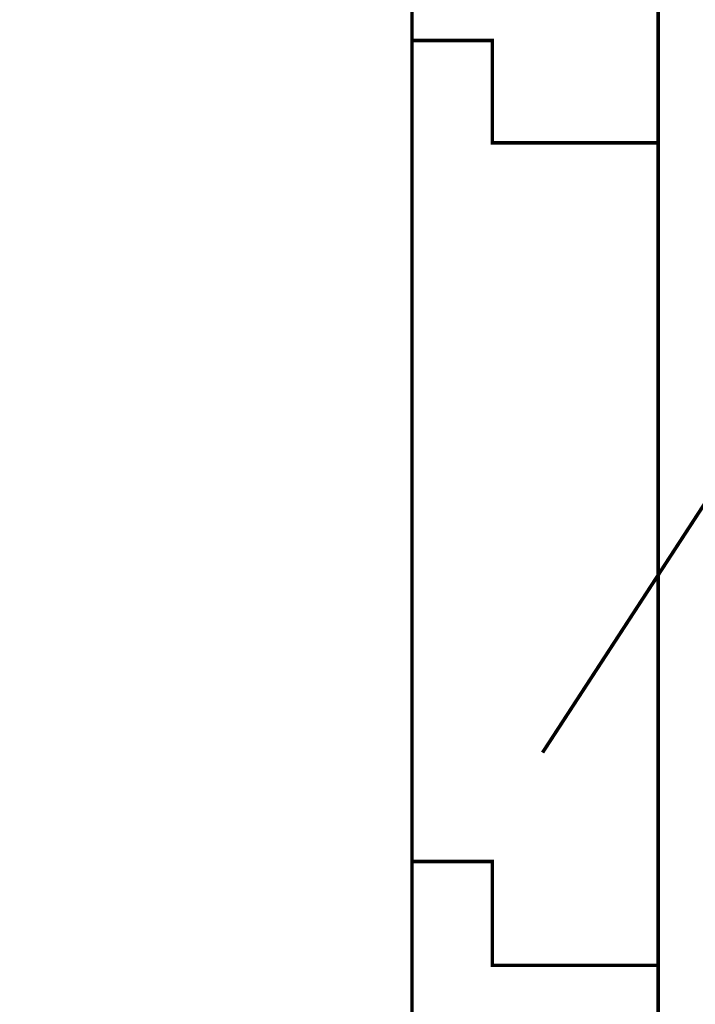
# Model space of a CAD drawing. Header units: millimetres. Extents: x 5659 to 8126, y 727 to 2118.
# Tile 28 of 53: x 6898 to 6915, y 2006 to 2030. Entities that reach past the tile are written whole.
import ezdxf

# ---------------------------------------------------------------- set-up
doc = ezdxf.new("R2010")
doc.units = ezdxf.units.MM
doc.layers.add('at_Entity', color=7, linetype='Continuous')

msp = doc.modelspace()

# ---------------------------------------------------------------- linework, layer by layer
at = {"layer": 'at_Entity', "color": 7, "const_width": 0.0897}
msp.add_lwpolyline([(6913.742, 1990.996), (6913.742, 2048.606)], dxfattribs=at)
at = {"layer": 'at_Entity', "color": 7}
for points in [[(6907.515, 1990.996, 0.0897, 0.0897, 0), (6907.515, 2040.303, 0.0897, 0.0897, 0), (6861.189, 2040.303, 0.0897, 0.0897, 0), (6861.189, 1990.996, 0.0897, 0.0897, 0)], [(6907.515, 2029.883, 0.0897, 0.0897, 0), (6909.548, 2029.883, 0.0897, 0.0897, 0), (6909.548, 2027.299, 0.0897, 0.0897, 0), (6913.742, 2027.299, 0.0897, 0.0897, 0)], [(6941.53, 2019.293, 0.0897, 0.0897, 0), (6915.648, 2019.293, 0.0897, 0.0897, 0), (6910.819, 2011.88, 0.0897, 0.0897, 0)], [(6907.515, 2009.126, 0.0897, 0.0897, 0), (6909.548, 2009.126, 0.0897, 0.0897, 0), (6909.548, 2006.5, 0.0897, 0.0897, 0), (6913.742, 2006.5, 0.0897, 0.0897, 0)]]:
    msp.add_lwpolyline(points, format="xyseb", dxfattribs=at)

doc.saveas('drawing.dxf')
